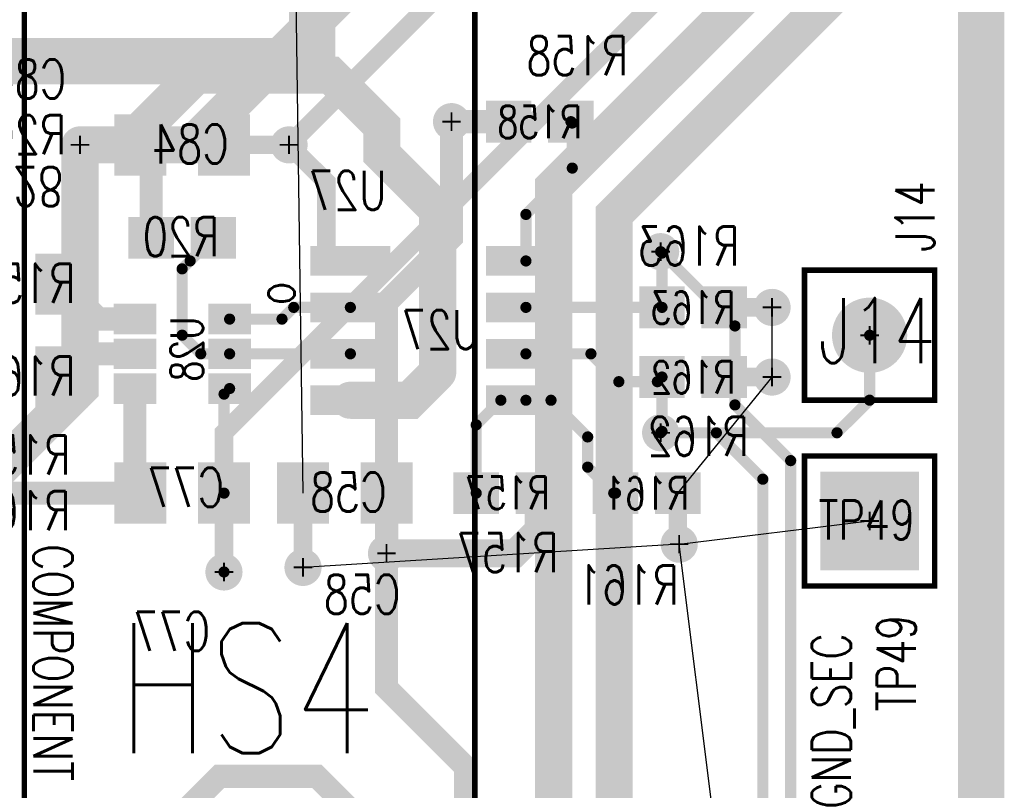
# Model space of a CAD drawing. Extents: x -7.2 to 18.3, y -5.6 to 10.9.
# Tile 102 of 112: x 9.865 to 10.925, y 3.545 to 4.375. Entities that reach past the tile are written whole.
import ezdxf
from ezdxf.enums import TextEntityAlignment as Align

# ---------------------------------------------------------------- set-up
doc = ezdxf.new("R2010")
doc.units = 0
for name, pattern in [('SIG_155', [2, 1, 1]), ('SIG_157', [2, 1, 1]), ('SIG_16', [2, 1, 1]), ('SIG_164', [2, 1, 1]), ('SIG_17', [2, 1, 1]), ('SIG_185', [2, 1, 1]), ('SIG_188', [2, 1, 1]), ('SIG_199', [2, 1, 1]), ('SIG_203', [2, 1, 1]), ('SIG_204', [2, 1, 1]), ('SIG_93', [2, 1, 1]), ('SIG_94', [2, 1, 1]), ('SIG_95', [2, 1, 1]), ('SIG_96', [2, 1, 1]), ('SIG_97', [2, 1, 1]), ('SIG_98', [2, 1, 1])]:
    doc.linetypes.add(name, pattern=pattern)
for name, color, linetype in [('2D_LINE_02', 112, 'CONTINUOUS'), ('ATTRIBUTE_124', 6, 'CONTINUOUS'), ('BOARD_OUTLINE_00', 254, 'CONTINUOUS'), ('DRIL_NPLTE_THRU_01', 16, 'CONTINUOUS'), ('DRIL_NPLTE_THRU_03', 146, 'CONTINUOUS'), ('DRIL_NPLTE_THRU_04', 176, 'CONTINUOUS'), ('DRIL_PLTE_THRU_01', 16, 'CONTINUOUS'), ('DRIL_PLTE_THRU_03', 146, 'CONTINUOUS'), ('DRIL_PLTE_THRU_04', 176, 'CONTINUOUS'), ('DRIL_SYMBOL', 254, 'CONTINUOUS'), ('LINK_00', 2, 'CONTINUOUS'), ('PADS_BOT', 5, 'CONTINUOUS'), ('PADS_INNER', 1, 'CONTINUOUS'), ('PADS_TOP', 1, 'CONTINUOUS'), ('PADS_XR_131', 3, 'CONTINUOUS'), ('PADS_XR_132', 6, 'CONTINUOUS'), ('PADS_XR_133', 254, 'CONTINUOUS'), ('PART_NAME_123', 255, 'CONTINUOUS'), ('PART_NAME_124', 6, 'CONTINUOUS'), ('PART_NAME_129', 2, 'CONTINUOUS'), ('PART_NAME_130', 106, 'CONTINUOUS'), ('PART_TOP_2DLINE_123', 255, 'CONTINUOUS'), ('PART_TOP_2DLINE_129', 2, 'CONTINUOUS'), ('PART_TOP_TEXT_123', 255, 'CONTINUOUS'), ('TEXT_123', 255, 'CONTINUOUS'), ('TRACE_01', 1, 'CONTINUOUS'), ('TRACE_03', 130, 'CONTINUOUS'), ('TRACE_04', 5, 'CONTINUOUS'), ('VIAPTS', 56, 'CONTINUOUS')]:
    doc.layers.add(name, color=color, linetype=linetype)
doc.styles.add('W0$001', font='simplex', dxfattribs={"width": 0.75})
doc.styles.add('W0$005', font='simplex', dxfattribs={"width": 0.75})
doc.styles.add('W0$006', font='simplex', dxfattribs={"width": 0.75})
doc.styles.add('W0$008', font='simplex', dxfattribs={"width": 0.75})

# ---------------------------------------------------------------- blocks, each defined once
blk = doc.blocks.new('BOARD_1')
at = {"layer": 'BOARD_OUTLINE_00', "const_width": 0.01}
blk.add_lwpolyline([(-2.0303, 2.4627), (9.0698, 2.4627), (9.0698, -5.5373), (-2.0303, -5.5373)], close=True, dxfattribs=at)
blk = doc.blocks.new('DRAWING_275')
at = {"layer": '2D_LINE_02', "const_width": 0.05}
blk.add_lwpolyline([(-2.0303, 2.4627), (9.0698, 2.4627), (9.0698, -5.5373), (-2.0303, -5.5373)], close=True, dxfattribs=at)
blk = doc.blocks.new('SMOOTH_0$05')
at = {"const_width": 0.025}
blk.add_lwpolyline([(-0.0125, 0, 1), (0.0125, 0, 1)], format="xyb", close=True, dxfattribs=at)
blk = doc.blocks.new('DRAWING_290')
at = {"layer": '2D_LINE_02', "const_width": 0.05}
blk.add_lwpolyline([(2.745, -2.245), (5.495, -2.245), (5.495, -2.25), (4.275, -2.25), (4.275, -2.865), (5.6669, -2.865), (5.7669, -2.965), (5.7669, -3.11), (6.05, -3.11), (6.05, -3.47), (5.37, -3.47), (5.37, -4.745), (6.075, -4.745), (6.075, -5.44), (5.725, -5.44), (5.725, -5.15), (4.49, -5.15), (4.49, -4.99), (1.44, -4.99)], dxfattribs=at)
at = {"layer": '2D_LINE_02'}
blk.add_blockref('SMOOTH_0$05', (6.05, -3.47), dxfattribs=at)
blk = doc.blocks.new('SMOOTH_0$006')
at = {"const_width": 0.003}
blk.add_lwpolyline([(-0.0015, 0, 1), (0.0015, 0, 1)], format="xyb", close=True, dxfattribs=at)
blk = doc.blocks.new('SMOOTH_0$001')
at = {"const_width": 0.0005}
blk.add_lwpolyline([(-0.00025, 0, 1), (0.00025, 0, 1)], format="xyb", close=True, dxfattribs=at)
blk = doc.blocks.new('PART_BODY_TOP_358')
at = {"layer": 'PART_TOP_2DLINE_123', "const_width": 0.006}
blk.add_lwpolyline([(-0.07, -0.07), (-0.07, 0.07), (0.07, 0.07), (0.07, -0.07)], close=True, dxfattribs=at)
at = {"layer": 'PART_TOP_2DLINE_129', "const_width": 0.001}
blk.add_lwpolyline([(-0.07, -0.07), (-0.07, 0.07), (0.07, 0.07), (0.07, -0.07)], close=True, dxfattribs=at)
at = {"layer": 'PART_TOP_2DLINE_123'}
for p in [(-0.07, 0.07), (0.07, 0.07), (-0.07, -0.07), (0.07, -0.07)]:
    blk.add_blockref('SMOOTH_0$006', p, dxfattribs=at)
at = {"layer": 'PART_TOP_2DLINE_129'}
for p in [(-0.07, 0.07), (0.07, 0.07), (-0.07, -0.07), (0.07, -0.07)]:
    blk.add_blockref('SMOOTH_0$001', p, dxfattribs=at)
blk = doc.blocks.new('DRIL_SYMBOL_0$04')
at = {"layer": 'DRIL_SYMBOL', "const_width": 0.002}
for points in [[(0, -0.01), (0, 0.01)], [(-0.01, 0), (0.01, 0)]]:
    blk.add_lwpolyline(points, dxfattribs=at)
blk = doc.blocks.new('DRIL_HOLE_0$04')
at = {"const_width": 0.02}
blk.add_lwpolyline([(-0.01, 0, 1), (0.01, 0, 1)], format="xyb", close=True, dxfattribs=at)
blk.add_blockref('DRIL_SYMBOL_0$04', (0, 0))
blk = doc.blocks.new('PAD_55')
at = {"const_width": 0.0375}
blk.add_lwpolyline([(0, -0.01875, 1), (0, 0.01875, 1)], format="xyb", close=True, dxfattribs=at)
blk = doc.blocks.new('PAD_58')
at = {"const_width": 0.0405}
blk.add_lwpolyline([(0, -0.02025, 1), (0, 0.02025, 1)], format="xyb", close=True, dxfattribs=at)
blk = doc.blocks.new('STK_TOP_36')
at = {"layer": 'DRIL_PLTE_THRU_01'}
blk.add_blockref('DRIL_HOLE_0$04', (0, 0), dxfattribs=at)
at = {"layer": 'DRIL_PLTE_THRU_03'}
blk.add_blockref('DRIL_HOLE_0$04', (0, 0), dxfattribs=at)
at = {"layer": 'DRIL_PLTE_THRU_04'}
blk.add_blockref('DRIL_HOLE_0$04', (0, 0), dxfattribs=at)
at = {"layer": 'PADS_BOT'}
blk.add_blockref('PAD_55', (0, 0), dxfattribs=at)
at = {"layer": 'PADS_INNER'}
blk.add_blockref('PAD_55', (0, 0), dxfattribs=at)
at = {"layer": 'PADS_TOP'}
blk.add_blockref('PAD_55', (0, 0), dxfattribs=at)
at = {"layer": 'PADS_XR_131'}
blk.add_blockref('PAD_58', (0, 0), dxfattribs=at)
at = {"layer": 'PADS_XR_132'}
blk.add_blockref('PAD_58', (0, 0), dxfattribs=at)
blk = doc.blocks.new('SYM_TOP_31')
for name in ['PART_BODY_TOP_358', 'STK_TOP_36']:
    blk.add_blockref(name, (0, 0))
blk = doc.blocks.new('PART_TOP_52')
blk.add_blockref('SYM_TOP_31', (0, 0))
at = {"layer": 'PART_NAME_123', "style": 'W0$006', "width": 0.75}
blk.add_text('J14', height=0.042, rotation=180, dxfattribs=at).set_placement((-0.0901, 0.0698))
at = {"layer": 'PART_NAME_129', "style": 'W0$001', "width": 0.75}
blk.add_text('J14', height=0.07, rotation=90, dxfattribs=at).set_placement((0.0299, -0.0552))
blk = doc.blocks.new('DRIL_HOLE_0')
blk.add_lwpolyline([(0, 0, 1), (0, 0, 1)], format="xyb", close=True)
blk = doc.blocks.new('PAD_47')
at = {"const_width": 0.039}
blk.add_lwpolyline([(-0.0215, 0), (0.0215, 0)], dxfattribs=at)
blk = doc.blocks.new('PAD_1')
blk.add_lwpolyline([(0, 0, 1), (0, 0, 1)], format="xyb", close=True)
blk = doc.blocks.new('PAD_46')
at = {"const_width": 0.045}
blk.add_lwpolyline([(-0.0245, 0), (0.0245, 0)], dxfattribs=at)
blk = doc.blocks.new('STK_BOT_14')
at = {"layer": 'DRIL_PLTE_THRU_01'}
blk.add_blockref('DRIL_HOLE_0', (0, 0), dxfattribs=at)
at = {"layer": 'DRIL_PLTE_THRU_03'}
blk.add_blockref('DRIL_HOLE_0', (0, 0), dxfattribs=at)
at = {"layer": 'DRIL_PLTE_THRU_04'}
blk.add_blockref('DRIL_HOLE_0', (0, 0), dxfattribs=at)
at = {"layer": 'PADS_BOT'}
blk.add_blockref('PAD_47', (0, 0), dxfattribs=at)
at = {"layer": 'PADS_INNER'}
blk.add_blockref('PAD_1', (0, 0), dxfattribs=at)
at = {"layer": 'PADS_TOP'}
blk.add_blockref('PAD_1', (0, 0), dxfattribs=at)
at = {"layer": 'PADS_XR_131'}
blk.add_blockref('PAD_46', (0, 0), dxfattribs=at)
at = {"layer": 'PADS_XR_133'}
blk.add_blockref('PAD_47', (0, 0), dxfattribs=at)
blk = doc.blocks.new('SYM_BOT_19')
for p in [(-0.0335, 0), (0.0335, 0)]:
    blk.add_blockref('STK_BOT_14', p)
blk = doc.blocks.new('PART_BOT_71')
blk.add_blockref('SYM_BOT_19', (0, 0))
at = {"layer": 'PART_NAME_124', "style": 'W0$006', "width": 0.75}
blk.add_text('R20', height=0.042, dxfattribs=at).set_placement((0.1251, 0.0901))
at = {"layer": 'PART_NAME_130', "style": 'W0$001', "width": 0.75}
blk.add_text('R20', height=0.042, dxfattribs=at).set_placement((-0.0399, -0.0199))
blk = doc.blocks.new('PAD_38')
at = {"const_width": 0.05}
blk.add_lwpolyline([(-0.03, 0), (0.03, 0)], dxfattribs=at)
blk = doc.blocks.new('PAD_37')
at = {"const_width": 0.056}
blk.add_lwpolyline([(-0.033, 0), (0.033, 0)], dxfattribs=at)
blk = doc.blocks.new('STK_BOT_10')
at = {"layer": 'DRIL_NPLTE_THRU_01'}
blk.add_blockref('DRIL_HOLE_0', (0, 0), dxfattribs=at)
at = {"layer": 'DRIL_NPLTE_THRU_03'}
blk.add_blockref('DRIL_HOLE_0', (0, 0), dxfattribs=at)
at = {"layer": 'DRIL_NPLTE_THRU_04'}
blk.add_blockref('DRIL_HOLE_0', (0, 0), dxfattribs=at)
at = {"layer": 'PADS_BOT', "rotation": 90}
blk.add_blockref('PAD_38', (0, 0), dxfattribs=at)
at = {"layer": 'PADS_INNER'}
blk.add_blockref('PAD_1', (0, 0), dxfattribs=at)
at = {"layer": 'PADS_TOP'}
blk.add_blockref('PAD_1', (0, 0), dxfattribs=at)
at = {"layer": 'PADS_XR_131', "rotation": 90}
blk.add_blockref('PAD_37', (0, 0), dxfattribs=at)
at = {"layer": 'PADS_XR_133', "rotation": 90}
blk.add_blockref('PAD_38', (0, 0), dxfattribs=at)
blk = doc.blocks.new('SYM_BOT_7')
for p in [(-0.045, 0), (0.045, 0)]:
    blk.add_blockref('STK_BOT_10', p)
blk = doc.blocks.new('PART_BOT_121')
blk.add_blockref('SYM_BOT_7', (0, 0))
at = {"layer": 'PART_NAME_124', "style": 'W0$006', "width": 0.75}
blk.add_text('C58', height=0.042, rotation=180, dxfattribs=at).set_placement((0.0598, 0.1299))
at = {"layer": 'PART_NAME_130', "style": 'W0$001', "width": 0.75}
blk.add_text('C58', height=0.042, rotation=180, dxfattribs=at).set_placement((0.0449, 0.0199))
blk = doc.blocks.new('PART_BOT_122')
blk.add_blockref('SYM_BOT_7', (0, 0))
at = {"layer": 'PART_NAME_124', "style": 'W0$006', "width": 0.75}
blk.add_text('C84', height=0.042, rotation=180, dxfattribs=at).set_placement((-0.1251, -0.0501))
at = {"layer": 'PART_NAME_130', "style": 'W0$001', "width": 0.75}
blk.add_text('C84', height=0.042, rotation=180, dxfattribs=at).set_placement((0.0499, 0.0199))
blk = doc.blocks.new('PART_BOT_123')
blk.add_blockref('SYM_BOT_7', (0, 0))
at = {"layer": 'PART_NAME_124', "style": 'W0$006', "width": 0.75}
blk.add_text('C77', height=0.042, rotation=180, dxfattribs=at).set_placement((0.0299, 0.1699))
at = {"layer": 'PART_NAME_130', "style": 'W0$001', "width": 0.75}
blk.add_text('C77', height=0.042, rotation=180, dxfattribs=at).set_placement((0.0449, 0.0149))
blk = doc.blocks.new('PAD_3')
at = {"const_width": 0.026}
blk.add_lwpolyline([(-0.04, 0), (0.04, 0)], dxfattribs=at)
blk = doc.blocks.new('PAD_4')
at = {"const_width": 0.032}
blk.add_lwpolyline([(-0.043, 0), (0.043, 0)], dxfattribs=at)
blk = doc.blocks.new('STK_BOT_8')
at = {"layer": 'DRIL_NPLTE_THRU_01'}
blk.add_blockref('DRIL_HOLE_0', (0, 0), dxfattribs=at)
at = {"layer": 'DRIL_NPLTE_THRU_03'}
blk.add_blockref('DRIL_HOLE_0', (0, 0), dxfattribs=at)
at = {"layer": 'DRIL_NPLTE_THRU_04'}
blk.add_blockref('DRIL_HOLE_0', (0, 0), dxfattribs=at)
at = {"layer": 'PADS_BOT'}
blk.add_blockref('PAD_3', (0, 0), dxfattribs=at)
at = {"layer": 'PADS_INNER'}
blk.add_blockref('PAD_1', (0, 0), dxfattribs=at)
at = {"layer": 'PADS_TOP'}
blk.add_blockref('PAD_1', (0, 0), dxfattribs=at)
at = {"layer": 'PADS_XR_131'}
blk.add_blockref('PAD_4', (0, 0), dxfattribs=at)
at = {"layer": 'PADS_XR_133'}
blk.add_blockref('PAD_3', (0, 0), dxfattribs=at)
blk = doc.blocks.new('SYM_BOT_5')
for p in [(-0.095, 0.075), (0.094, 0.075), (-0.095, 0.025), (0.094, 0.025), (-0.095, -0.025), (0.094, -0.025), (-0.095, -0.075), (0.094, -0.075)]:
    blk.add_blockref('STK_BOT_8', p)
blk = doc.blocks.new('PART_BOT_238')
blk.add_blockref('SYM_BOT_5', (0, 0))
at = {"layer": 'PART_NAME_124', "style": 'W0$006', "width": 0.75}
blk.add_text('U27', height=0.042, dxfattribs=at).set_placement((0.055, 0.13))
at = {"layer": 'PART_NAME_130', "style": 'W0$001', "width": 0.75}
blk.add_text('U27', height=0.042, dxfattribs=at).set_placement((-0.0449, -0.0199))
blk = doc.blocks.new('PART_BOT_254')
blk.add_blockref('SYM_BOT_19', (0, 0))
at = {"layer": 'PART_NAME_124', "style": 'W0$006', "width": 0.75}
blk.add_text('R157', height=0.042, dxfattribs=at).set_placement((-0.055, -0.085))
at = {"layer": 'PART_NAME_130', "style": 'W0$001', "width": 0.75}
blk.add_text('R157', height=0.035, dxfattribs=at).set_placement((0, 0.0003), align=Align.MIDDLE_CENTER)
blk = doc.blocks.new('PART_BOT_255')
blk.add_blockref('SYM_BOT_19', (0, 0))
at = {"layer": 'PART_NAME_124', "style": 'W0$006', "width": 0.75}
blk.add_text('R158', height=0.042, rotation=180, dxfattribs=at).set_placement((0.095, -0.05))
at = {"layer": 'PART_NAME_130', "style": 'W0$001', "width": 0.75}
blk.add_text('R158', height=0.035, rotation=180, dxfattribs=at).set_placement((0, 0.0003), align=Align.MIDDLE_CENTER)
blk = doc.blocks.new('PART_BOT_256')
blk.add_blockref('SYM_BOT_19', (0, 0))
at = {"layer": 'PART_NAME_124', "style": 'W0$006', "width": 0.75}
blk.add_text('R161', height=0.042, rotation=180, dxfattribs=at).set_placement((0.0348, 0.1199))
at = {"layer": 'PART_NAME_130', "style": 'W0$001', "width": 0.75}
blk.add_text('R161', height=0.035, rotation=180, dxfattribs=at).set_placement((0, 0.0003), align=Align.MIDDLE_CENTER)
blk = doc.blocks.new('PART_BOT_257')
blk.add_blockref('SYM_BOT_19', (0, 0))
at = {"layer": 'PART_NAME_124', "style": 'W0$006', "width": 0.75}
blk.add_text('R162', height=0.042, rotation=180, dxfattribs=at).set_placement((0.06, 0.085))
at = {"layer": 'PART_NAME_130', "style": 'W0$001', "width": 0.75}
blk.add_text('R162', height=0.035, rotation=180, dxfattribs=at).set_placement((0, 0.0003), align=Align.MIDDLE_CENTER)
blk = doc.blocks.new('PART_BOT_258')
blk.add_blockref('SYM_BOT_19', (0, 0))
at = {"layer": 'PART_NAME_124', "style": 'W0$006', "width": 0.75}
blk.add_text('R163', height=0.042, rotation=180, dxfattribs=at).set_placement((0.05, -0.045))
at = {"layer": 'PART_NAME_130', "style": 'W0$001', "width": 0.75}
blk.add_text('R163', height=0.035, rotation=180, dxfattribs=at).set_placement((0, 0.0003), align=Align.MIDDLE_CENTER)
blk = doc.blocks.new('SYM_BOT_10')
for p in [(-0.045, 0), (0.045, 0)]:
    blk.add_blockref('STK_BOT_10', p)
blk = doc.blocks.new('PART_BOT_267')
blk.add_blockref('SYM_BOT_10', (0, 0))
at = {"layer": 'PART_NAME_124', "style": 'W0$006', "width": 0.75}
blk.add_text('R159', height=0.042, dxfattribs=at).set_placement((-0.0548, -0.2049))
at = {"layer": 'PART_NAME_130', "style": 'W0$001', "width": 0.75}
blk.add_text('R159', height=0.042, dxfattribs=at).set_placement((-0.06, -0.02))
blk = doc.blocks.new('PART_BOT_268')
blk.add_blockref('SYM_BOT_10', (0, 0))
at = {"layer": 'PART_NAME_124', "style": 'W0$006', "width": 0.75}
blk.add_text('R160', height=0.042, dxfattribs=at).set_placement((-0.0548, -0.1649))
at = {"layer": 'PART_NAME_130', "style": 'W0$001', "width": 0.75}
blk.add_text('R160', height=0.042, dxfattribs=at).set_placement((-0.06, -0.02))
blk = doc.blocks.new('PART_BODY_TOP_366')
at = {"layer": 'PART_TOP_2DLINE_123', "const_width": 0.006}
blk.add_lwpolyline([(-0.07, -0.07), (-0.07, 0.07), (0.07, 0.07), (0.07, -0.07)], close=True, dxfattribs=at)
at = {"layer": 'PART_TOP_2DLINE_129', "const_width": 0.001}
blk.add_lwpolyline([(-0.07, -0.07), (-0.07, 0.07), (0.07, 0.07), (0.07, -0.07)], close=True, dxfattribs=at)
at = {"layer": 'PART_TOP_2DLINE_123'}
for p in [(-0.07, 0.07), (0.07, 0.07), (-0.07, -0.07), (0.07, -0.07)]:
    blk.add_blockref('SMOOTH_0$006', p, dxfattribs=at)
at = {"layer": 'PART_TOP_2DLINE_129'}
for p in [(-0.07, 0.07), (0.07, 0.07), (-0.07, -0.07), (0.07, -0.07)]:
    blk.add_blockref('SMOOTH_0$001', p, dxfattribs=at)
blk = doc.blocks.new('DRIL_SYMBOL_0$063')
at = {"layer": 'DRIL_SYMBOL', "const_width": 0.002}
for points in [[(0, -0.01), (0, 0.01)], [(-0.01, 0), (0.01, 0)]]:
    blk.add_lwpolyline(points, dxfattribs=at)
blk = doc.blocks.new('DRIL_HOLE_0$063')
at = {"const_width": 0.0315}
blk.add_lwpolyline([(-0.01575, 0, 1), (0.01575, 0, 1)], format="xyb", close=True, dxfattribs=at)
blk.add_blockref('DRIL_SYMBOL_0$063', (0, 0))
blk = doc.blocks.new('PAD_79')
at = {"const_width": 0.1}
blk.add_lwpolyline([(-0.05, 0), (0.05, 0)], dxfattribs=at)
blk = doc.blocks.new('PAD_80')
at = {"const_width": 0.106}
blk.add_lwpolyline([(-0.053, 0), (0.053, 0)], dxfattribs=at)
blk = doc.blocks.new('STK_TOP_47')
at = {"layer": 'DRIL_PLTE_THRU_01'}
blk.add_blockref('DRIL_HOLE_0$063', (0, 0), dxfattribs=at)
at = {"layer": 'DRIL_PLTE_THRU_03'}
blk.add_blockref('DRIL_HOLE_0$063', (0, 0), dxfattribs=at)
at = {"layer": 'DRIL_PLTE_THRU_04'}
blk.add_blockref('DRIL_HOLE_0$063', (0, 0), dxfattribs=at)
at = {"layer": 'PADS_BOT'}
blk.add_blockref('PAD_79', (0, 0), dxfattribs=at)
at = {"layer": 'PADS_INNER'}
blk.add_blockref('PAD_79', (0, 0), dxfattribs=at)
at = {"layer": 'PADS_TOP'}
blk.add_blockref('PAD_79', (0, 0), dxfattribs=at)
at = {"layer": 'PADS_XR_131'}
blk.add_blockref('PAD_80', (0, 0), dxfattribs=at)
at = {"layer": 'PADS_XR_132'}
blk.add_blockref('PAD_80', (0, 0), dxfattribs=at)
blk = doc.blocks.new('SYM_TOP_39')
for name in ['PART_BODY_TOP_366', 'STK_TOP_47']:
    blk.add_blockref(name, (0, 0))
blk = doc.blocks.new('PART_TOP_406')
blk.add_blockref('SYM_TOP_39', (0, 0))
at = {"layer": 'PART_NAME_123', "style": 'W0$006', "width": 0.75}
blk.add_text('TP49', height=0.042, rotation=90, dxfattribs=at).set_placement((0.0498, -0.2049))
at = {"layer": 'PART_NAME_129', "style": 'W0$001', "width": 0.75}
blk.add_text('TP49', height=0.042, dxfattribs=at).set_placement((-0.0551, -0.0199))
blk = doc.blocks.new('PAD_117')
at = {"const_width": 0.027}
blk.add_lwpolyline([(-0.0195, 0), (0.0195, 0)], dxfattribs=at)
blk = doc.blocks.new('PAD_118')
at = {"const_width": 0.033}
blk.add_lwpolyline([(-0.023, 0), (0.023, 0)], dxfattribs=at)
blk = doc.blocks.new('STK_BOT_74')
at = {"layer": 'DRIL_PLTE_THRU_01'}
blk.add_blockref('DRIL_HOLE_0', (0, 0), dxfattribs=at)
at = {"layer": 'DRIL_PLTE_THRU_03'}
blk.add_blockref('DRIL_HOLE_0', (0, 0), dxfattribs=at)
at = {"layer": 'DRIL_PLTE_THRU_04'}
blk.add_blockref('DRIL_HOLE_0', (0, 0), dxfattribs=at)
at = {"layer": 'PADS_BOT', "rotation": 90}
blk.add_blockref('PAD_117', (0, 0), dxfattribs=at)
at = {"layer": 'PADS_INNER'}
blk.add_blockref('PAD_1', (0, 0), dxfattribs=at)
at = {"layer": 'PADS_TOP'}
blk.add_blockref('PAD_1', (0, 0), dxfattribs=at)
at = {"layer": 'PADS_XR_131', "rotation": 90}
blk.add_blockref('PAD_118', (0, 0), dxfattribs=at)
at = {"layer": 'PADS_XR_133', "rotation": 90}
blk.add_blockref('PAD_117', (0, 0), dxfattribs=at)
blk = doc.blocks.new('SYM_BOT_60')
for p in [(-0.0374, 0.051), (0, 0.051), (0.0374, 0.051), (-0.0374, -0.051), (0, -0.051), (0.0374, -0.051)]:
    blk.add_blockref('STK_BOT_74', p)
blk = doc.blocks.new('PART_BOT_416')
blk.add_blockref('SYM_BOT_60', (0, 0))
at = {"layer": 'ATTRIBUTE_124', "style": 'W0$005', "width": 0.75}
blk.add_text('o', height=0.042, dxfattribs=at).set_placement((-0.065, -0.1), align=Align.MIDDLE_CENTER)
at = {"layer": 'PART_NAME_124', "style": 'W0$006', "width": 0.75}
blk.add_text('U28', height=0.042, rotation=270, dxfattribs=at).set_placement((-0.1801, 0.1701), align=Align.MIDDLE_CENTER)
at = {"layer": 'PART_NAME_130', "style": 'W0$001', "width": 0.75}
blk.add_text('U28', height=0.035, dxfattribs=at).set_placement((-0.0051, -0.0049), align=Align.MIDDLE_CENTER)
blk = doc.blocks.new('PART_BODY_TOP_389')
at = {"layer": 'PART_TOP_2DLINE_123', "const_width": 0.006}
blk.add_lwpolyline([(-1, 0.325), (1, 0.325), (1, -0.16), (-1, -0.16)], close=True, dxfattribs=at)
blk.add_lwpolyline([(1, -0.16), (-1, -0.16)], dxfattribs=at)
at = {"layer": 'PART_TOP_2DLINE_129', "const_width": 0.001}
blk.add_lwpolyline([(-1.05, 0.325), (1, 0.325), (1, -0.575), (-1.05, -0.575)], close=True, dxfattribs=at)
blk.add_lwpolyline([(1, -0.16), (-1.05, -0.16)], dxfattribs=at)
at = {"layer": 'PART_TOP_TEXT_123', "style": 'W0$008', "width": 0.75}
blk.add_text('COMPONENT SIDE', height=0.042, dxfattribs=at).set_placement((-0.2, -0.15))
blk = doc.blocks.new('SYM_TOP_62')
blk.add_blockref('PART_BODY_TOP_389', (0, 0))
blk = doc.blocks.new('PART_TOP_445')
blk.add_blockref('SYM_TOP_62', (0, 0))
at = {"layer": 'PART_NAME_129', "style": 'W0$001', "width": 0.75}
blk.add_text('HS4', height=0.14, rotation=90, dxfattribs=at).set_placement((0.0249, -0.0601))
blk = doc.blocks.new('SMOOTH_0$02')
at = {"const_width": 0.01}
blk.add_lwpolyline([(-0.005, 0, 1), (0.005, 0, 1)], format="xyb", close=True, dxfattribs=at)
blk = doc.blocks.new('SMOOTH_0$025')
at = {"const_width": 0.0125}
blk.add_lwpolyline([(-0.00625, 0, 1), (0.00625, 0, 1)], format="xyb", close=True, dxfattribs=at)
blk = doc.blocks.new('SMOOTH_0$03')
at = {"const_width": 0.015}
blk.add_lwpolyline([(-0.0075, 0, 1), (0.0075, 0, 1)], format="xyb", close=True, dxfattribs=at)
blk = doc.blocks.new('SMOOTH_0$012')
at = {"const_width": 0.006}
blk.add_lwpolyline([(-0.003, 0, 1), (0.003, 0, 1)], format="xyb", close=True, dxfattribs=at)
blk = doc.blocks.new('TRACE_1668')
at = {"layer": 'TRACE_04', "linetype": 'SIG_93', "const_width": 0.012}
blk.add_lwpolyline([(10.4102, 3.9649), (10.4372, 3.9649), (10.4767, 3.9254), (10.4767, 3.8929), (10.5047, 3.8649), (10.5067, 3.8649)], dxfattribs=at)
at = {"layer": 'TRACE_04'}
for p in [(10.4102, 3.9649), (10.4372, 3.9649), (10.4767, 3.9254), (10.4767, 3.8929), (10.5047, 3.8649), (10.5067, 3.8649)]:
    blk.add_blockref('SMOOTH_0$012', p, dxfattribs=at)
blk = doc.blocks.new('TRACE_1666')
at = {"layer": 'TRACE_04', "linetype": 'SIG_93', "const_width": 0.012}
blk.add_lwpolyline([(10.3567, 3.8649), (10.3567, 3.9384), (10.3832, 3.9649), (10.4102, 3.9649)], dxfattribs=at)
at = {"layer": 'TRACE_04'}
for p in [(10.3832, 3.9649), (10.4102, 3.9649), (10.3567, 3.9384), (10.3567, 3.8649)]:
    blk.add_blockref('SMOOTH_0$012', p, dxfattribs=at)
blk = doc.blocks.new('TRACE_1672')
at = {"layer": 'TRACE_04', "linetype": 'SIG_94', "const_width": 0.012}
blk.add_lwpolyline([(10.4586, 4.2649), (10.4601, 4.2634)], dxfattribs=at)
at = {"layer": 'TRACE_04'}
for p in [(10.4586, 4.2649), (10.4601, 4.2634)]:
    blk.add_blockref('SMOOTH_0$012', p, dxfattribs=at)
blk = doc.blocks.new('TRACE_1670')
at = {"layer": 'TRACE_04', "linetype": 'SIG_94', "const_width": 0.012}
blk.add_lwpolyline([(10.4102, 4.1149), (10.4102, 4.165), (10.4601, 4.2149), (10.4601, 4.2634)], dxfattribs=at)
at = {"layer": 'TRACE_04'}
for p in [(10.4601, 4.2634), (10.4601, 4.2149), (10.4102, 4.165), (10.4102, 4.1149)]:
    blk.add_blockref('SMOOTH_0$012', p, dxfattribs=at)
blk = doc.blocks.new('TRACE_1674')
at = {"layer": 'TRACE_04', "linetype": 'SIG_95', "const_width": 0.012}
blk.add_lwpolyline([(10.0912, 4.0523), (10.1476, 4.0523), (10.1602, 4.0649), (10.2212, 4.0649)], dxfattribs=at)
at = {"layer": 'TRACE_04'}
for p in [(10.1602, 4.0649), (10.2212, 4.0649), (10.0912, 4.0523), (10.1476, 4.0523)]:
    blk.add_blockref('SMOOTH_0$012', p, dxfattribs=at)
blk = doc.blocks.new('TRACE_1676')
at = {"layer": 'TRACE_04', "linetype": 'SIG_96', "const_width": 0.012}
blk.add_lwpolyline([(10.0912, 4.0149), (10.2212, 4.0149)], dxfattribs=at)
at = {"layer": 'TRACE_04'}
for p in [(10.0912, 4.0149), (10.2212, 4.0149)]:
    blk.add_blockref('SMOOTH_0$012', p, dxfattribs=at)
blk = doc.blocks.new('SMOOTH_0$04')
at = {"const_width": 0.02}
blk.add_lwpolyline([(-0.01, 0, 1), (0.01, 0, 1)], format="xyb", close=True, dxfattribs=at)
blk = doc.blocks.new('DRIL_SYMBOL_0$018')
at = {"layer": 'DRIL_SYMBOL', "const_width": 0.002}
for points in [[(0, -0.01), (0, 0.01)], [(-0.01, 0), (0.01, 0)]]:
    blk.add_lwpolyline(points, dxfattribs=at)
blk = doc.blocks.new('DRIL_HOLE_0$018')
at = {"const_width": 0.009}
blk.add_lwpolyline([(-0.0045, 0, 1), (0.0045, 0, 1)], format="xyb", close=True, dxfattribs=at)
blk.add_blockref('DRIL_SYMBOL_0$018', (0, 0))
blk = doc.blocks.new('PAD_138')
at = {"const_width": 0.02}
blk.add_lwpolyline([(0, -0.01, 1), (0, 0.01, 1)], format="xyb", close=True, dxfattribs=at)
blk = doc.blocks.new('STK_TOP_4')
at = {"layer": 'DRIL_PLTE_THRU_01'}
blk.add_blockref('DRIL_HOLE_0$018', (0, 0), dxfattribs=at)
at = {"layer": 'DRIL_PLTE_THRU_03'}
blk.add_blockref('DRIL_HOLE_0$018', (0, 0), dxfattribs=at)
at = {"layer": 'DRIL_PLTE_THRU_04'}
blk.add_blockref('DRIL_HOLE_0$018', (0, 0), dxfattribs=at)
at = {"layer": 'PADS_BOT'}
blk.add_blockref('PAD_138', (0, 0), dxfattribs=at)
at = {"layer": 'PADS_INNER'}
blk.add_blockref('PAD_138', (0, 0), dxfattribs=at)
at = {"layer": 'PADS_TOP'}
blk.add_blockref('PAD_138', (0, 0), dxfattribs=at)
blk = doc.blocks.new('SYM_TOP_2')
blk.add_blockref('STK_TOP_4', (0, 0))

msp = doc.modelspace()

# ---------------------------------------------------------------- linework, layer by layer
at = {"layer": 'LINK_00', "linetype": 'SIG_16'}
for p, q in [((10.1702, 3.8649), (10.1552, 4.9749)), ((10.6752, 3.9899), (10.6752, 4.0649)), ((10.5737, 3.8649), (10.6752, 3.9899)), ((10.5752, 3.8099), (10.7802, 3.8349)), ((10.5752, 3.8099), (10.1702, 3.7849)), ((10.6387, 3.3049), (10.5752, 3.8099))]:
    msp.add_line(p, q, dxfattribs=at)
at = {"layer": 'TRACE_01', "linetype": 'SIG_157', "const_width": 0.02}
msp.add_lwpolyline([(10.0851, 3.78), (10.0851, 3.9299), (10.6551, 4.4999), (10.6551, 4.9748), (10.6552, 4.9749)], dxfattribs=at)
at = {"layer": 'TRACE_01', "linetype": 'SIG_155', "const_width": 0.02}
msp.add_lwpolyline([(10.1552, 4.2399), (10.3403, 4.425), (10.4451, 4.425)], dxfattribs=at)
at = {"layer": 'TRACE_01', "linetype": 'SIG_204', "const_width": 0.04}
msp.add_lwpolyline([(9.7202, 3.8824), (9.8352, 3.8824), (9.9302, 3.9774), (9.9302, 4.2399)], dxfattribs=at)
at = {"layer": 'TRACE_03', "linetype": 'SIG_185', "const_width": 0.04}
msp.add_lwpolyline([(10.635, 1.825), (10.635, 1.9151), (10.4451, 2.105), (10.4451, 2.795), (10.5052, 2.8551), (10.5052, 4.165), (10.845, 4.5048), (10.845, 6.421), (10.6905, 6.5755), (10.3, 6.5755)], dxfattribs=at)
at = {"layer": 'TRACE_03', "linetype": 'SIG_188', "const_width": 0.04}
msp.add_lwpolyline([(10.43, 1.83), (10.43, 1.9401), (10.3801, 1.99), (10.3801, 2.8224), (10.4401, 2.8824), (10.4401, 4.1949), (10.7801, 4.5349), (10.7801, 5.9076), (10.6634, 6.0243), (10.3, 6.0243)], dxfattribs=at)
at = {"layer": 'TRACE_03', "linetype": 'SIG_204', "const_width": 0.04}
msp.add_lwpolyline([(9.9302, 4.2399), (10.0502, 4.2399), (10.3402, 4.5299), (10.3402, 4.6649), (10.4552, 4.7799), (10.4552, 4.9749)], dxfattribs=at)
at = {"layer": 'TRACE_03', "linetype": 'SIG_17', "const_width": 0.025}
for points in [[(10.2601, 3.8), (10.2601, 4.0701), (10.3301, 4.1401), (10.3301, 4.2649)], [(10.3452, 3.4849), (10.3452, 3.5699), (10.2601, 3.655), (10.2601, 3.8)]]:
    msp.add_lwpolyline(points, dxfattribs=at)
at = {"layer": 'TRACE_03', "linetype": 'SIG_164', "const_width": 0.012}
msp.add_lwpolyline([(10.8152, 2.24), (10.8152, 3.3699), (10.6952, 3.4899), (10.6952, 3.8999), (10.6352, 3.9599), (10.6352, 4.0449), (10.5552, 4.1249)], dxfattribs=at)
at = {"layer": 'TRACE_03', "linetype": 'SIG_199', "const_width": 0.012}
msp.add_lwpolyline([(10.7601, 2.29), (10.7601, 3.3499), (10.6652, 3.4448), (10.6652, 3.8799), (10.6152, 3.9299), (10.5552, 3.9299)], dxfattribs=at)
at = {"layer": 'TRACE_04', "linetype": 'SIG_204'}
for points, const_width in [([(9.9952, 4.2399), (9.9952, 4.2551), (10.0551, 4.315), (10.2001, 4.315), (10.2551, 4.26), (10.2551, 4.2299), (10.3152, 4.1698), (10.3152, 3.9949)], 0.04), ([(9.9302, 4.2399), (9.9952, 4.2399)], 0.04), ([(9.9952, 4.2399), (10.0067, 4.2284), (10.0067, 4.1399)], 0.025), ([(10.2212, 3.9649), (10.2852, 3.9649), (10.3152, 3.9949)], 0.04), ([(9.9892, 3.9775), (9.9892, 3.8649), (9.9952, 3.8649)], 0.025), ([(9.7202, 3.8824), (9.8077, 3.8824), (9.8252, 3.8649), (9.9952, 3.8649)], 0.025)]:
    msp.add_lwpolyline(points, dxfattribs=dict(at, const_width=const_width))
at = {"layer": 'TRACE_04', "linetype": 'SIG_17'}
for points, const_width in [([(10.3301, 4.2649), (10.3916, 4.2649)], 0.025), ([(10.2601, 3.8), (10.3986, 3.8), (10.4237, 3.8251), (10.4237, 3.8649)], 0.03), ([(10.2601, 3.8), (10.2602, 3.8001), (10.2602, 3.8649)], 0.025)]:
    msp.add_lwpolyline(points, dxfattribs=dict(at, const_width=const_width))
at = {"layer": 'TRACE_04', "linetype": 'SIG_155', "const_width": 0.02}
for points in [[(10.0852, 4.2399), (10.1552, 4.2399)], [(10.1552, 4.2399), (10.1952, 4.1999), (10.1952, 4.1149), (10.2212, 4.1149)]]:
    msp.add_lwpolyline(points, dxfattribs=at)
at = {"layer": 'TRACE_04', "linetype": 'SIG_96', "const_width": 0.012}
for points in [[(10.0401, 4.1064), (10.0487, 4.1149), (10.0737, 4.1399)], [(10.0401, 4.1064), (10.0401, 4.035), (10.0601, 4.0149), (10.0912, 4.0149)]]:
    msp.add_lwpolyline(points, dxfattribs=at)
at = {"layer": 'TRACE_04', "linetype": 'SIG_164', "const_width": 0.012}
for points in [[(10.5552, 4.1249), (10.5567, 4.1234), (10.5567, 4.0649)], [(10.4102, 4.0649), (10.5567, 4.0649)]]:
    msp.add_lwpolyline(points, dxfattribs=at)
at = {"layer": 'TRACE_04', "linetype": 'SIG_98', "const_width": 0.025}
msp.add_lwpolyline([(9.9102, 4.0899), (9.9126, 4.0899), (9.9502, 4.0523), (9.9892, 4.0523)], dxfattribs=at)
at = {"layer": 'TRACE_04', "linetype": 'SIG_16', "const_width": 0.02}
for points in [[(10.6237, 4.0649), (10.6752, 4.0649)], [(10.6237, 3.9899), (10.6752, 3.9899)], [(10.1702, 3.7849), (10.1702, 3.8649)], [(10.5737, 3.8649), (10.5737, 3.8114), (10.5752, 3.8099)]]:
    msp.add_lwpolyline(points, dxfattribs=at)
at = {"layer": 'TRACE_04', "linetype": 'SIG_199', "const_width": 0.012}
for points in [[(10.5552, 3.9299), (10.7451, 3.9299), (10.7802, 3.965), (10.7802, 4.0349)], [(10.4102, 4.0149), (10.4802, 4.0149), (10.5102, 3.9849), (10.5517, 3.9849), (10.5567, 3.9899)], [(10.5552, 3.9299), (10.5567, 3.9314), (10.5567, 3.9899)]]:
    msp.add_lwpolyline(points, dxfattribs=at)
at = {"layer": 'TRACE_04', "linetype": 'SIG_97', "const_width": 0.025}
msp.add_lwpolyline([(9.9102, 3.9899), (9.9102, 3.9949), (9.9302, 4.0149), (9.9892, 4.0149)], dxfattribs=at)
at = {"layer": 'TRACE_04', "linetype": 'SIG_157', "const_width": 0.012}
for points in [[(10.0852, 3.8649), (10.0852, 3.9715), (10.0912, 3.9775)], [(10.0851, 3.78), (10.0852, 3.78), (10.0852, 3.8649)]]:
    msp.add_lwpolyline(points, dxfattribs=at)
at = {"layer": 'TRACE_04', "linetype": 'SIG_203', "const_width": 0.025}
msp.add_lwpolyline([(10.0502, 3.4299), (10.0502, 3.5299), (10.0802, 3.5599), (10.1852, 3.5599), (10.2452, 3.4999), (10.2452, 3.4349), (10.3252, 3.3549), (10.3252, 3.2049)], dxfattribs=at)

# ---------------------------------------------------------------- block references
for name, p in [('DRAWING_275', (1.8304, 5.3372)), ('DRAWING_290', (4.1301, 7.8)), ('BOARD_1', (1.8304, 5.3372)), ('TRACE_1670', (0, 0)), ('TRACE_1672', (0, 0)), ('TRACE_1674', (0, 0)), ('TRACE_1676', (0, 0)), ('TRACE_1666', (0, 0)), ('TRACE_1668', (0, 0)), ('PART_TOP_406', (10.7802, 3.8349))]:
    msp.add_blockref(name, p)
at = {"rotation": 270}
for name, p in [('PART_TOP_445', (10.0302, 3.6099)), ('PART_TOP_52', (10.7802, 4.0349))]:
    msp.add_blockref(name, p, dxfattribs=at)
at = {"xscale": -1}
for name, p, rotation in [('PART_BOT_255', (10.4251, 4.2649), -180), ('PART_BOT_122', (10.0402, 4.2399), -180), ('PART_BOT_416', (10.0402, 4.0149), -270), ('PART_BOT_258', (10.5902, 4.0649), -180), ('PART_BOT_257', (10.5902, 3.9899), -180), ('PART_BOT_123', (10.0402, 3.8649), -180), ('PART_BOT_121', (10.2152, 3.8649), -180), ('PART_BOT_256', (10.5402, 3.8649), -180)]:
    msp.add_blockref(name, p, dxfattribs=dict(at, rotation=rotation))
for name, p in [('PART_BOT_71', (10.0402, 4.1399)), ('PART_BOT_238', (10.3152, 4.0399)), ('PART_BOT_267', (9.8652, 4.0899)), ('PART_BOT_268', (9.8652, 3.9899)), ('PART_BOT_254', (10.3902, 3.8649))]:
    msp.add_blockref(name, p, dxfattribs=at)
at = {"layer": 'TRACE_01'}
for name, p in [('SMOOTH_0$04', (9.9302, 4.2399)), ('SMOOTH_0$02', (10.1552, 4.2399)), ('SMOOTH_0$04', (9.9302, 3.9774)), ('SMOOTH_0$02', (10.0851, 3.9299)), ('SMOOTH_0$02', (10.0851, 3.78))]:
    msp.add_blockref(name, p, dxfattribs=at)
at = {"layer": 'TRACE_03'}
for name, p in [('SMOOTH_0$025', (10.3301, 4.2649)), ('SMOOTH_0$04', (9.9302, 4.2399)), ('SMOOTH_0$04', (10.0502, 4.2399)), ('SMOOTH_0$04', (10.4401, 4.1949)), ('SMOOTH_0$04', (10.5052, 4.165)), ('SMOOTH_0$025', (10.3301, 4.1401)), ('SMOOTH_0$012', (10.5552, 4.1249)), ('SMOOTH_0$025', (10.2601, 4.0701)), ('SMOOTH_0$012', (10.6352, 4.0449)), ('SMOOTH_0$012', (10.6352, 3.9599)), ('SMOOTH_0$012', (10.5552, 3.9299)), ('SMOOTH_0$012', (10.6152, 3.9299)), ('SMOOTH_0$012', (10.6952, 3.8999)), ('SMOOTH_0$012', (10.6652, 3.8799)), ('SMOOTH_0$025', (10.2601, 3.8)), ('SMOOTH_0$025', (10.2601, 3.8)), ('SMOOTH_0$025', (10.2601, 3.655)), ('SMOOTH_0$025', (10.3452, 3.5699))]:
    msp.add_blockref(name, p, dxfattribs=at)
at = {"layer": 'TRACE_04'}
for name, p in [('SMOOTH_0$04', (10.0551, 4.315)), ('SMOOTH_0$04', (10.2001, 4.315)), ('SMOOTH_0$04', (9.9952, 4.2551)), ('SMOOTH_0$04', (10.2551, 4.26)), ('SMOOTH_0$025', (10.3301, 4.2649)), ('SMOOTH_0$025', (10.3916, 4.2649)), ('SMOOTH_0$04', (9.9302, 4.2399)), ('SMOOTH_0$04', (9.9952, 4.2399)), ('SMOOTH_0$04', (9.9952, 4.2399)), ('SMOOTH_0$025', (9.9952, 4.2399)), ('SMOOTH_0$025', (10.0067, 4.2284)), ('SMOOTH_0$02', (10.0852, 4.2399)), ('SMOOTH_0$02', (10.1552, 4.2399)), ('SMOOTH_0$02', (10.1552, 4.2399)), ('SMOOTH_0$04', (10.2551, 4.2299)), ('SMOOTH_0$02', (10.1952, 4.1999)), ('SMOOTH_0$04', (10.3152, 4.1698)), ('SMOOTH_0$025', (10.0067, 4.1399)), ('SMOOTH_0$02', (10.1952, 4.1149)), ('SMOOTH_0$02', (10.2212, 4.1149)), ('SMOOTH_0$012', (10.5552, 4.1249)), ('SMOOTH_0$012', (10.5567, 4.1234)), ('SMOOTH_0$012', (10.0487, 4.1149)), ('SMOOTH_0$025', (9.9102, 4.0899)), ('SMOOTH_0$025', (9.9126, 4.0899)), ('SMOOTH_0$012', (10.0401, 4.1064)), ('SMOOTH_0$012', (10.0401, 4.1064)), ('SMOOTH_0$012', (10.4102, 4.0649)), ('SMOOTH_0$012', (10.5567, 4.0649)), ('SMOOTH_0$012', (10.5567, 4.0649)), ('SMOOTH_0$02', (10.6237, 4.0649)), ('SMOOTH_0$02', (10.6752, 4.0649)), ('SMOOTH_0$025', (9.9502, 4.0523)), ('SMOOTH_0$025', (9.9892, 4.0523)), ('SMOOTH_0$012', (10.0401, 4.035)), ('SMOOTH_0$012', (10.7802, 4.0349)), ('SMOOTH_0$025', (9.9302, 4.0149)), ('SMOOTH_0$025', (9.9892, 4.0149)), ('SMOOTH_0$012', (10.0601, 4.0149)), ('SMOOTH_0$012', (10.0912, 4.0149)), ('SMOOTH_0$012', (10.4102, 4.0149)), ('SMOOTH_0$012', (10.4802, 4.0149)), ('SMOOTH_0$025', (9.9102, 3.9949)), ('SMOOTH_0$04', (10.3152, 3.9949)), ('SMOOTH_0$04', (10.3152, 3.9949)), ('SMOOTH_0$025', (9.9102, 3.9899)), ('SMOOTH_0$02', (10.6237, 3.9899)), ('SMOOTH_0$02', (10.6752, 3.9899)), ('SMOOTH_0$025', (9.9892, 3.9775)), ('SMOOTH_0$012', (10.5102, 3.9849)), ('SMOOTH_0$012', (10.5517, 3.9849)), ('SMOOTH_0$012', (10.5567, 3.9899)), ('SMOOTH_0$012', (10.5567, 3.9899)), ('SMOOTH_0$012', (10.0852, 3.9715)), ('SMOOTH_0$012', (10.0912, 3.9775)), ('SMOOTH_0$04', (10.2212, 3.9649)), ('SMOOTH_0$04', (10.2852, 3.9649)), ('SMOOTH_0$012', (10.7802, 3.965)), ('SMOOTH_0$012', (10.5552, 3.9299)), ('SMOOTH_0$012', (10.5552, 3.9299)), ('SMOOTH_0$012', (10.5567, 3.9314)), ('SMOOTH_0$012', (10.7451, 3.9299)), ('SMOOTH_0$03', (10.4237, 3.8649)), ('SMOOTH_0$025', (9.9892, 3.8649)), ('SMOOTH_0$025', (9.9952, 3.8649)), ('SMOOTH_0$025', (9.9952, 3.8649)), ('SMOOTH_0$012', (10.0852, 3.8649)), ('SMOOTH_0$012', (10.0852, 3.8649)), ('SMOOTH_0$02', (10.1702, 3.8649)), ('SMOOTH_0$025', (10.2602, 3.8649)), ('SMOOTH_0$02', (10.5737, 3.8649)), ('SMOOTH_0$03', (10.4237, 3.8251)), ('SMOOTH_0$02', (10.5737, 3.8114)), ('SMOOTH_0$02', (10.5752, 3.8099)), ('SMOOTH_0$03', (10.2601, 3.8)), ('SMOOTH_0$025', (10.2601, 3.8)), ('SMOOTH_0$025', (10.2602, 3.8001)), ('SMOOTH_0$03', (10.3986, 3.8)), ('SMOOTH_0$02', (10.1702, 3.7849)), ('SMOOTH_0$012', (10.0851, 3.78)), ('SMOOTH_0$012', (10.0852, 3.78)), ('SMOOTH_0$025', (10.0802, 3.5599)), ('SMOOTH_0$025', (10.1852, 3.5599))]:
    msp.add_blockref(name, p, dxfattribs=at)
at = {"layer": 'VIAPTS', "linetype": 'SIG_17'}
for p in [(10.3301, 4.2649), (10.2601, 3.8)]:
    msp.add_blockref('SYM_TOP_2', p, dxfattribs=at)
at = {"layer": 'VIAPTS', "linetype": 'SIG_204'}
msp.add_blockref('SYM_TOP_2', (9.9302, 4.2399), dxfattribs=at)
at = {"layer": 'VIAPTS', "linetype": 'SIG_155'}
msp.add_blockref('SYM_TOP_2', (10.1552, 4.2399), dxfattribs=at)
at = {"layer": 'VIAPTS', "linetype": 'SIG_164'}
msp.add_blockref('SYM_TOP_2', (10.5552, 4.1249), dxfattribs=at)
at = {"layer": 'VIAPTS', "linetype": 'SIG_16'}
for p in [(10.6752, 4.0649), (10.6752, 3.9899), (10.5752, 3.8099), (10.1702, 3.7849)]:
    msp.add_blockref('SYM_TOP_2', p, dxfattribs=at)
at = {"layer": 'VIAPTS', "linetype": 'SIG_199'}
msp.add_blockref('SYM_TOP_2', (10.5552, 3.9299), dxfattribs=at)
at = {"layer": 'VIAPTS', "linetype": 'SIG_157'}
msp.add_blockref('SYM_TOP_2', (10.0851, 3.78), dxfattribs=at)

# ---------------------------------------------------------------- texts
at = {"layer": 'TEXT_123', "style": 'W0$006', "width": 0.75}
msp.add_text('GND_SEC', height=0.042, rotation=90, dxfattribs=at).set_placement((10.76, 3.525))

doc.saveas('drawing.dxf')
